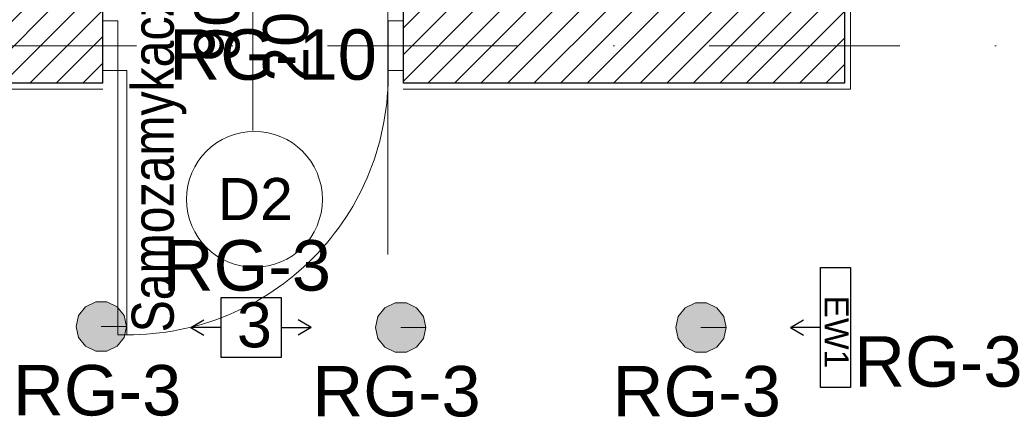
# Model space of a CAD drawing. Header units: metres. Extents: x -29 to 15534, y -4326 to 1447.
# Tile 34 of 48: x 12312 to 12640, y -1501 to -1369. Entities that reach past the tile are written whole.
import ezdxf
from ezdxf.enums import TextEntityAlignment as Align

# ---------------------------------------------------------------- set-up
doc = ezdxf.new("R2010")
doc.units = ezdxf.units.M
doc.header["$MEASUREMENT"] = 0
doc.linetypes.add('DASHDOT', pattern=[25.4, 12.7, -6.35, 0, -6.35])
doc.linetypes.add('DOT', pattern=[6.35, 0, -6.35])
for name, color, linetype, lineweight in [('#elektryczne', 7, 'Continuous', 20), ('A_DRZWI', 8, 'Continuous', 5), ('A_HACZE', 8, 'Continuous', 5), ('A_OSIE', 8, 'Continuous', 13), ('A_OZACZENIE DRZWI', 8, 'Continuous', 13), ('A_OZNACZENIA OKIEN', 8, 'Continuous', 13), ('A_PROJEKTOWANE ŚCIANY MUROWANE NOŚNE', 8, 'Continuous', 30), ('A_TYNK', 8, 'Continuous', 5), ('A_WYMIARY WEWNETRZNE', 8, 'Continuous', 18), ('EB_obwody', 8, 'Continuous', 13), ('EB_oprawy awaryjne', 40, 'Continuous', 30)]:
    doc.layers.add(name, color=color, linetype=linetype, lineweight=lineweight)
for name, color, linetype in [('A_PPOŻ', 8, 'Continuous'), ('rexp_Lum_Custom_Labels', 7, 'Continuous'), ('rexp_Lum_Labels', 7, 'Continuous'), ('rexp_Oprawy', 7, 'Continuous')]:
    doc.layers.add(name, color=color, linetype=linetype)
doc.styles.add('ARIAL', font='arial.ttf')
doc.styles.add('m1_romans', font='romans.shx', dxfattribs={"width": 0.8})
doc.styles.add('opisy okien', font='txt', dxfattribs={"height": 15})
doc.styles.get("Standard").update_dxf_attribs({"font": 'txt.shx'})

# ---------------------------------------------------------------- blocks, each defined once
blk = doc.blocks.new('A$C2DA918A7')
at = {"layer": 'A_OZACZENIE DRZWI'}
blk.add_line((-34.51, 0), (34.51, 0), dxfattribs=at)
at = {"layer": 'A_OZACZENIE DRZWI', "ltscale": 0.1, "style": 'm1_romans', "width": 0.8}
blk.add_attdef('SZEROKOSC', text='', height=10, rotation=360, dxfattribs=at).set_placement((0, 0), align=Align.BOTTOM_CENTER)
blk.add_attdef('WYSOKOSC', text='', height=10, rotation=360, dxfattribs=at).set_placement((-0.85, -3.39), align=Align.TOP_CENTER)
blk = doc.blocks.new('A$Cc1116ad4')
at = {"layer": 'A_DRZWI', "color": 8, "ltscale": 2}
for points in [[(-9, 95), (-9, 90), (-25.5, 90), (-25.5, 95)], [(-113.5, 0), (-113.5, 3), (-25.5, 3), (-25.5, 0)], [(-9, 0), (-9, -5), (-25.5, -5), (-25.5, 0)]]:
    blk.add_lwpolyline(points, close=True, dxfattribs=at)
blk.add_arc((-27.16, 3.7), 86.32, 88.9011, 180.4638, dxfattribs=at)
blk = doc.blocks.new('podkład')
at = {"layer": 'A_HACZE'}
h = blk.add_hatch(dxfattribs=at)
h.set_pattern_fill('ANSI31', color=8, scale=50, angle=180, style=0)
h.set_pattern_definition([(225, (14464.78, -9e-13), (4.419417, -4.419417), [])])
h.paths.add_polyline_path([(12190.31, -866.21), (12186.65, -841.47), (11094.83, -1003.08), (11098.49, -1027.81), (11363.8, -989.28), (11363.8, -1402.2), (11388.8, -1402.2), (11388.8, -1389.7), (11515.29, -1389.7), (11515.29, -1364.7), (11388.8, -1364.7), (11388.8, -985.58), (12048.79, -887.15), (12048.79, -986.06), (12048.79, -1364.66), (11922.29, -1364.61), (11922.29, -1389.79), (12180.03, -1389.7), (12180.03, -1364.7), (12073.79, -1364.66), (12073.79, -1139.7), (12311.54, -1139.7), (12311.54, -1364.7), (12280.03, -1364.7), (12280.03, -1389.7), (12339.3, -1389.7), (12339.3, -1364.7), (12323.54, -1364.7), (12323.54, -1139.7), (12561.3, -1139.7), (12561.3, -1364.7), (12439.3, -1364.7), (12439.3, -1389.7), (12586.3, -1389.7), (12586.3, -1144.53), (12586.3, -1062.7), (12561.3, -1062.7), (12561.3, -1114.7), (12073.79, -1114.7), (12073.79, -983.83), (12073.79, -883.45)])
at = {"layer": 'A_OSIE', "color": 8, "linetype": 'DASHDOT', "ltscale": 5}
blk.add_line((14256.99, -1377.2), (10108.73, -1377.2), dxfattribs=at)
at = {"layer": 'A_PROJEKTOWANE ŚCIANY MUROWANE NOŚNE', "color": 8}
for p, q in [((12586.3, -1144.53), (12586.3, -1389.7)), ((12439.3, -1364.7), (12439.3, -1389.71)), ((12339.3, -1389.7), (12280.03, -1389.7)), ((12586.3, -1389.7), (12439.3, -1389.7))]:
    blk.add_line(p, q, dxfattribs=at)
blk.add_lwpolyline([(12339.3, -1389.7), (12339.3, -1364.7)], dxfattribs=at)
at = {"layer": 'A_TYNK', "color": 8}
for p, q in [((12588.3, -1062.7), (12588.3, -1391.7)), ((12280.03, -1391.7), (12339.3, -1391.7)), ((12439.3, -1391.7), (12588.3, -1391.7))]:
    blk.add_line(p, q, dxfattribs=at)
blk.add_lwpolyline([(12588.3, -1062.7), (12588.3, -1391.7)], dxfattribs=at)
at = {"layer": 'A_WYMIARY WEWNETRZNE', "color": 8, "linetype": 'Continuous'}
blk.add_circle((12389.79, -1428.34), 22.63, dxfattribs=at)
at = {"layer": 'A_DRZWI', "color": 8, "xscale": -1, "rotation": 270}
blk.add_blockref('A$Cc1116ad4', (12344.3, -1359.95), dxfattribs=at)
at = {"layer": 'A_OZACZENIE DRZWI', "color": 8, "ltscale": 0.1}
ref = blk.add_blockref('A$C2DA918A7', (12389.3, -1370.89), dxfattribs=dict(at, rotation=90))
ref.add_attrib('WYSOKOSC', '200', dxfattribs={"ltscale": 0.1, "height": 15, "rotation": 90, "style": 'ARIAL'}).set_placement((12392.69, -1371.74), align=Align.TOP_CENTER)
ref.add_attrib('SZEROKOSC', '90', dxfattribs={"ltscale": 0.1, "height": 15, "rotation": 90, "style": 'ARIAL'}).set_placement((12389.3, -1370.89), align=Align.BOTTOM_CENTER)
at = {"layer": 'A_OZNACZENIA OKIEN', "color": 8, "lineweight": 13, "insert": (12390.08, -1435.23), "char_height": 14, "attachment_point": 8, "style": 'ARIAL'}
blk.add_mtext('{\\fArial|b0|i0|c238|p34;D2}', dxfattribs=at)
at = {"layer": 'A_PPOŻ', "color": 8, "linetype": 'DOT', "lineweight": 80, "ltscale": 0.5, "insert": (12348.91, -1416.03), "char_height": 14, "width": 371.7713, "attachment_point": 2, "rotation": 90, "line_spacing_factor": 0.8, "style": 'opisy okien'}
blk.add_mtext('{\\fArial Narrow|b0|i0|c238|p34;Samozamykacz}', dxfattribs=at)
blk = doc.blocks.new('*U221')
at = {"layer": 'EB_oprawy awaryjne', "color": 3, "linetype": 'Continuous'}
for p, q in [((-15, 0), (-10.67, 2.5)), ((-5, 0), (-15, 0)), ((-15, 0), (-10.67, -2.5))]:
    blk.add_line(p, q, dxfattribs=at)
blk.add_lwpolyline([(5, 20), (5, -20), (-5, -20), (-5, 20), (5, 20)], dxfattribs=at)
at = {"layer": 'EB_oprawy awaryjne', "linetype": 'Continuous', "insert": (4.34, 10.64), "char_height": 8, "attachment_point": 1, "rotation": 270, "style": 'ARIAL'}
blk.add_mtext_dynamic_manual_height_columns('{\\C3;EW1}', width=397.3306, gutter_width=1, heights=[0], dxfattribs=at)
blk = doc.blocks.new('rexp_lib_l_95')
at = {"layer": 'rexp_Oprawy', "linetype": 'Continuous', "lineweight": 18, "true_color": 0x7f00ff}
blk.add_hatch(color=190, dxfattribs=at).paths.add_polyline_path([(8.4, 0), (7.57, 3.64), (5.24, 6.57), (1.87, 8.19), (-1.87, 8.19), (-5.24, 6.57), (-7.57, 3.64), (-8.4, 0), (-7.57, -3.64), (-5.24, -6.57), (-1.87, -8.19), (1.87, -8.19), (5.24, -6.57), (7.57, -3.64)])
at = {"layer": 'rexp_Oprawy', "color": 190, "linetype": 'Continuous', "lineweight": 18, "true_color": 0x7f00ff}
blk.add_lwpolyline([(8.4, 0), (7.57, 3.64), (5.24, 6.57), (1.87, 8.19), (-1.87, 8.19), (-5.24, 6.57), (-7.57, 3.64), (-8.4, 0), (-7.57, -3.64), (-5.24, -6.57), (-1.87, -8.19), (1.87, -8.19), (5.24, -6.57), (7.57, -3.64)], close=True, dxfattribs=at)
at = {"layer": 'rexp_Oprawy', "color": 7, "linetype": 'Continuous', "lineweight": 18}
blk.add_lwpolyline([(8.4, 0), (7.57, 3.64), (5.24, 6.57), (1.87, 8.19), (-1.87, 8.19), (-5.24, 6.57), (-7.57, 3.64), (-8.4, 0), (-7.57, -3.64), (-5.24, -6.57), (-1.87, -8.19), (1.87, -8.19), (5.24, -6.57), (7.57, -3.64)], close=True, dxfattribs=at)
blk.add_lwpolyline([(0, 0), (8.4, 0)], dxfattribs=at)
at = {"layer": 'rexp_Lum_Custom_Labels', "color": 8, "linetype": 'Continuous', "lineweight": 18, "flags": 8}
blk.add_attdef('CustomLabel', (-8.4, -23.19), '', height=10, dxfattribs=at)
at = {"layer": 'rexp_Lum_Labels', "color": 8, "linetype": 'Continuous', "lineweight": 18, "flags": 8}
blk.add_attdef('Label', (10, 10), '', height=20, dxfattribs=at)
blk = doc.blocks.new('*U209')
at = {"layer": 'EB_oprawy awaryjne', "linetype": 'Continuous'}
for p, q in [((-20, 0), (-15.67, 2.5)), ((-10, 0), (-20, 0)), ((10, 0), (20, 0)), ((20, 0), (15.67, 2.5)), ((-20, 0), (-15.67, -2.5)), ((20, 0), (15.67, -2.5))]:
    blk.add_line(p, q, dxfattribs=at)
blk.add_lwpolyline([(-10, -10), (-10, 10), (10, 10), (10, -10), (-10, -10)], dxfattribs=at)
at = {"layer": 'EB_oprawy awaryjne', "linetype": 'Continuous', "insert": (-4.71, 8.39), "char_height": 15, "attachment_point": 1, "style": 'ARIAL'}
blk.add_mtext_dynamic_manual_height_columns('3', width=397.3306, gutter_width=1, heights=[0], dxfattribs=at)

msp = doc.modelspace()

# ---------------------------------------------------------------- linework, layer by layer
at = {"layer": '#elektryczne', "color": 4, "linetype": 'Continuous'}
msp.add_line((12434.19, -1310.45), (12434.19, -1446.69), dxfattribs=at)

# ---------------------------------------------------------------- block references
at = {"layer": '#elektryczne', "color": 8, "linetype": 'Continuous', "lineweight": 18}
msp.add_blockref('podkład', (0, 0), dxfattribs=at)
at = {"layer": 'EB_oprawy awaryjne', "linetype": 'Continuous'}
for name, p in [('*U221', (12583.3, -1471.01)), ('*U209', (12388.66, -1471.01))]:
    msp.add_blockref(name, p, dxfattribs=at)
at = {"layer": 'rexp_Oprawy', "color": 8, "linetype": 'Continuous', "lineweight": 18}
for p in [(12338.8, -1470.7), (12438.51, -1471.01), (12538.5, -1471.01)]:
    msp.add_blockref('rexp_lib_l_95', p, dxfattribs=at)

# ---------------------------------------------------------------- texts
at = {"layer": 'EB_obwody', "color": 5, "style": 'ARIAL'}
for s, p in [('RG-10', (12361.45, -1388.53, -973)), ('RG-3', (12359.23, -1458.73, -223)), ('RG-3', (12589.5, -1490.72)), ('RG-3', (12309.38, -1500.3, -223)), ('RG-3', (12409.08, -1500.61, -223)), ('RG-3', (12509.07, -1500.61, -223))]:
    msp.add_text(s, height=16.8, rotation=0, dxfattribs=at).set_placement(p)

doc.saveas('drawing.dxf')
